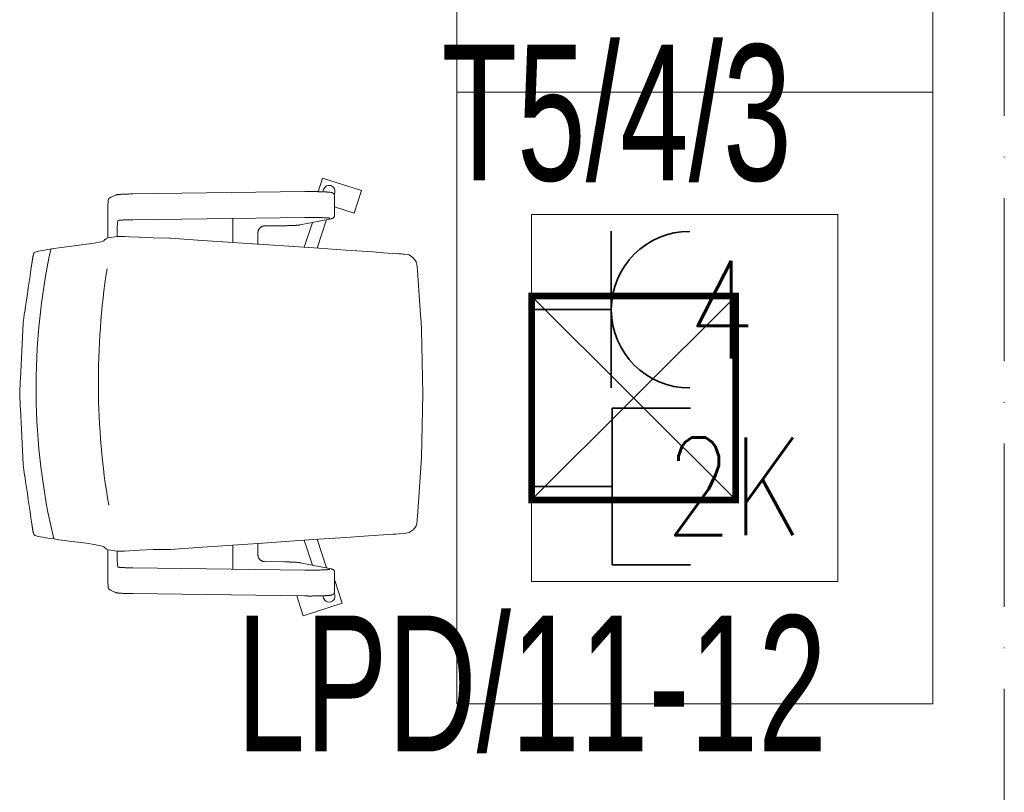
# Model space of a CAD drawing. Header units: millimetres. Extents: x 167773 to 185035, y -114105 to -66770.
# Tile 44 of 114: x 174467 to 174612, y -96409 to -96295. Entities that reach past the tile are written whole.
import ezdxf
from ezdxf.enums import TextEntityAlignment as Align

# ---------------------------------------------------------------- set-up
doc = ezdxf.new("R2010")
doc.units = ezdxf.units.MM
doc.linetypes.add('ACAD_ISO03W100', pattern=[30, 12, -18])
doc.linetypes.add('ACAD_ISO10W100', pattern=[18, 12, -3, 0, -3])
doc.layers.get('0').update_dxf_attribs({"lineweight": 9})
for name, color, linetype, lineweight in [('a-osie', 20, 'ACAD_ISO10W100', 9), ('c-meble', 5, 'Continuous', 9), ('El-koryta_puszki', 1, 'Continuous', 35), ('El_gniazda', 144, 'Continuous', 35)]:
    doc.layers.add(name, color=color, linetype=linetype, lineweight=lineweight)
doc.styles.add('Arial', font='arial.ttf')
doc.styles.add('ROMANS', font='romans__.ttf', dxfattribs={"height": 0.2})

# ---------------------------------------------------------------- blocks, each defined once
blk = doc.blocks.new('kaseta1')
for p, q in [((-15, 15), (15, -15)), ((15, 15), (-15, -15))]:
    blk.add_line(p, q)
at = {"const_width": 1}
blk.add_lwpolyline([(-15, -15), (15, -15), (15, 15), (-15, 15)], close=True, dxfattribs=at)
blk = doc.blocks.new('gniazdo3')
at = {"color": 0, "linetype": 'Continuous'}
blk.add_line((4.94, -4.8), (4.94, 4.8), dxfattribs=at)
at = {"color": 0}
blk.add_line((4.94, 0), (0, 0), dxfattribs=at)
at = {"color": 0, "linetype": 'Continuous', "extrusion": (0, 0, -1)}
blk.add_ellipse((9.74, 0), major_axis=(-3.394, 3.394), ratio=1, start_param=3.926993, end_param=7.068585, dxfattribs=at)
at = {"color": 0, "linetype": 'Continuous', "style": 'ROMANS', "width": 0.8, "flags": 4}
blk.add_attdef('NR', text='', height=6, dxfattribs=at).set_placement((14.48, 0), align=Align.MIDDLE_CENTER)
blk = doc.blocks.new('rj45')
at = {"linetype": 'Continuous'}
blk.add_line((11.86, -11.52), (11.86, 11.52), dxfattribs=at)
at = {"ltscale": 10}
for p, q in [((23.38, 11.52), (11.86, 11.52)), ((23.38, -11.52), (11.86, -11.52))]:
    blk.add_line(p, q, dxfattribs=at)
blk.add_line((11.86, 0), (0, 0))
at = {"linetype": 'Continuous', "style": 'ROMANS', "width": 0.8, "flags": 4}
blk.add_attdef('NR', text='', height=14.4, rotation=360, dxfattribs=at).set_placement((34.75, 0), align=Align.MIDDLE_CENTER)

msp = doc.modelspace()

# ---------------------------------------------------------------- linework, layer by layer
at = {"color": 251}
for p, q in [((174511.06, -96320.54), (174511.71, -96318.53)), ((174517.42, -96320.38), (174511.71, -96318.53)), ((174482.12, -96320.92), (174482.19, -96320.92)), ((174482.19, -96320.92), (174482.27, -96320.91)), ((174482.27, -96320.91), (174482.36, -96320.91)), ((174482.36, -96320.91), (174482.44, -96320.9)), ((174482.44, -96320.9), (174482.53, -96320.9)), ((174482.53, -96320.9), (174482.63, -96320.9)), ((174482.63, -96320.9), (174482.72, -96320.89)), ((174482.72, -96320.89), (174482.82, -96320.89)), ((174482.82, -96320.89), (174482.92, -96320.88)), ((174482.92, -96320.88), (174483.02, -96320.88)), ((174483.02, -96320.88), (174483.12, -96320.88)), ((174483.12, -96320.88), (174483.23, -96320.88)), ((174483.23, -96320.88), (174483.34, -96320.87)), ((174483.34, -96320.87), (174483.45, -96320.87)), ((174483.45, -96320.87), (174483.56, -96320.87)), ((174483.56, -96320.87), (174483.67, -96320.87)), ((174483.67, -96320.87), (174483.79, -96320.87)), ((174483.79, -96320.87), (174509.08, -96320.53)), ((174509.08, -96320.53), (174509.17, -96320.53)), ((174509.17, -96320.53), (174509.25, -96320.53)), ((174509.25, -96320.53), (174509.34, -96320.53)), ((174509.34, -96320.53), (174509.42, -96320.52)), ((174509.42, -96320.52), (174509.51, -96320.52)), ((174509.51, -96320.52), (174509.6, -96320.52)), ((174509.6, -96320.52), (174509.69, -96320.52)), ((174509.69, -96320.52), (174509.77, -96320.52)), ((174509.77, -96320.52), (174509.86, -96320.52)), ((174509.86, -96320.52), (174509.95, -96320.52)), ((174509.95, -96320.52), (174510.04, -96320.52)), ((174510.04, -96320.52), (174510.13, -96320.52)), ((174510.13, -96320.52), (174510.21, -96320.52)), ((174510.21, -96320.52), (174510.3, -96320.53)), ((174510.3, -96320.53), (174510.39, -96320.53)), ((174510.39, -96320.53), (174510.47, -96320.53)), ((174510.47, -96320.53), (174510.56, -96320.53)), ((174510.56, -96320.53), (174510.64, -96320.53)), ((174510.64, -96320.53), (174510.73, -96320.53)), ((174510.73, -96320.53), (174510.81, -96320.53)), ((174510.81, -96320.53), (174510.9, -96320.53)), ((174510.9, -96320.53), (174510.98, -96320.53)), ((174510.98, -96320.53), (174511.06, -96320.54)), ((174511.06, -96320.54), (174511.14, -96320.54)), ((174511.14, -96320.54), (174511.22, -96320.54)), ((174511.22, -96320.54), (174511.3, -96320.54)), ((174511.3, -96320.54), (174511.38, -96320.54)), ((174511.38, -96320.54), (174511.45, -96320.55)), ((174511.45, -96320.55), (174511.53, -96320.55)), ((174511.53, -96320.55), (174511.6, -96320.55)), ((174511.6, -96320.55), (174511.68, -96320.55)), ((174511.68, -96320.55), (174511.75, -96320.56)), ((174511.72, -96320.56), (174511.84, -96320.19)), ((174511.75, -96320.56), (174511.82, -96320.56)), ((174511.82, -96320.56), (174511.88, -96320.56)), ((174511.88, -96320.56), (174511.95, -96320.57)), ((174511.95, -96320.57), (174512.02, -96320.57)), ((174512.02, -96320.57), (174512.08, -96320.57)), ((174512.08, -96320.57), (174512.14, -96320.58)), ((174512.14, -96320.58), (174512.2, -96320.58)), ((174512.2, -96320.58), (174512.26, -96320.58)), ((174512.26, -96320.58), (174512.32, -96320.59)), ((174512.32, -96320.59), (174512.37, -96320.59)), ((174512.37, -96320.59), (174512.43, -96320.59)), ((174512.43, -96320.59), (174512.48, -96320.6)), ((174512.48, -96320.6), (174512.53, -96320.6)), ((174512.53, -96320.6), (174512.58, -96320.61)), ((174512.58, -96320.61), (174512.62, -96320.61)), ((174512.62, -96320.61), (174512.67, -96320.61)), ((174512.67, -96320.61), (174512.71, -96320.62)), ((174512.71, -96320.62), (174512.75, -96320.62)), ((174512.75, -96320.62), (174512.82, -96320.63)), ((174512.82, -96320.63), (174512.89, -96320.64)), ((174512.89, -96320.64), (174512.96, -96320.65)), ((174512.96, -96320.65), (174513, -96320.66)), ((174513, -96320.66), (174513.04, -96320.67)), ((174513.04, -96320.67), (174513.08, -96320.68)), ((174513.08, -96320.68), (174513.12, -96320.7)), ((174513.12, -96320.7), (174513.14, -96320.71)), ((174513.14, -96320.71), (174513.17, -96320.72)), ((174513.17, -96320.72), (174513.2, -96320.74)), ((174513.2, -96320.74), (174513.22, -96320.75)), ((174513.22, -96320.75), (174513.24, -96320.76)), ((174513.24, -96320.76), (174513.26, -96320.78)), ((174513.26, -96320.78), (174513.29, -96320.79)), ((174513.29, -96320.79), (174513.31, -96320.81)), ((174513.31, -96320.81), (174513.34, -96320.84)), ((174513.34, -96320.84), (174513.36, -96320.87)), ((174513.36, -96320.87), (174513.39, -96320.91)), ((174513.39, -96320.91), (174513.42, -96320.95)), ((174513.42, -96320.94), (174513.49, -96320.73)), ((174516.34, -96323.71), (174517.42, -96320.38)), ((174480.22, -96321.66), (174480.21, -96321.68)), ((174480.23, -96321.63), (174480.22, -96321.66)), ((174480.25, -96321.6), (174480.23, -96321.63)), ((174480.26, -96321.58), (174480.25, -96321.6)), ((174480.27, -96321.56), (174480.26, -96321.58)), ((174480.29, -96321.55), (174480.27, -96321.56)), ((174480.31, -96321.53), (174480.29, -96321.55)), ((174480.33, -96321.5), (174480.31, -96321.53)), ((174480.35, -96321.48), (174480.33, -96321.5)), ((174480.38, -96321.46), (174480.35, -96321.48)), ((174480.41, -96321.43), (174480.38, -96321.46)), ((174480.45, -96321.41), (174480.41, -96321.43)), ((174480.5, -96321.39), (174480.45, -96321.41)), ((174480.5, -96321.39), (174481.26, -96321.05)), ((174481.26, -96321.05), (174481.29, -96321.04)), ((174481.29, -96321.04), (174481.32, -96321.03)), ((174481.32, -96321.03), (174481.35, -96321.02)), ((174481.35, -96321.02), (174481.37, -96321.01)), ((174481.37, -96321.01), (174481.42, -96321)), ((174481.42, -96321), (174481.47, -96320.99)), ((174481.47, -96320.99), (174481.56, -96320.97)), ((174481.56, -96320.97), (174481.61, -96320.97)), ((174481.61, -96320.97), (174481.66, -96320.96)), ((174481.66, -96320.96), (174481.72, -96320.95)), ((174481.72, -96320.95), (174481.77, -96320.95)), ((174481.77, -96320.95), (174481.84, -96320.94)), ((174481.84, -96320.94), (174481.9, -96320.94)), ((174481.9, -96320.94), (174481.97, -96320.93)), ((174481.97, -96320.93), (174482.04, -96320.93)), ((174482.04, -96320.93), (174482.12, -96320.92)), ((174513.42, -96320.95), (174513.44, -96320.98)), ((174513.44, -96320.98), (174513.45, -96321)), ((174513.45, -96324.16), (174513.45, -96321.01)), ((174480.14, -96322.37), (174480.14, -96327.31)), ((174513.45, -96322.78), (174516.34, -96323.71)), ((174481.66, -96324.77), (174481.59, -96324.8)), ((174481.66, -96324.77), (174481.66, -96324.77)), ((174481.66, -96324.77), (174481.66, -96324.77)), ((174481.67, -96324.77), (174481.66, -96324.77)), ((174481.69, -96324.76), (174481.67, -96324.77)), ((174481.72, -96324.76), (174481.69, -96324.76)), ((174481.75, -96324.75), (174481.72, -96324.76)), ((174481.78, -96324.75), (174481.75, -96324.75)), ((174481.82, -96324.75), (174481.78, -96324.75)), ((174481.87, -96324.74), (174481.82, -96324.75)), ((174481.92, -96324.74), (174481.87, -96324.74)), ((174481.97, -96324.73), (174481.92, -96324.74)), ((174482.02, -96324.73), (174481.97, -96324.73)), ((174482.08, -96324.72), (174482.02, -96324.73)), ((174482.14, -96324.72), (174482.08, -96324.72)), ((174482.21, -96324.71), (174482.14, -96324.72)), ((174482.28, -96324.71), (174482.21, -96324.71)), ((174482.35, -96324.71), (174482.28, -96324.71)), ((174482.42, -96324.7), (174482.35, -96324.71)), ((174482.5, -96324.7), (174482.42, -96324.7)), ((174482.58, -96324.69), (174482.5, -96324.7)), ((174482.66, -96324.69), (174482.58, -96324.69)), ((174482.74, -96324.69), (174482.66, -96324.69)), ((174482.83, -96324.68), (174482.74, -96324.69)), ((174482.92, -96324.68), (174482.83, -96324.68)), ((174483.01, -96324.68), (174482.92, -96324.68)), ((174483.1, -96324.68), (174483.01, -96324.68)), ((174483.2, -96324.67), (174483.1, -96324.68)), ((174483.3, -96324.67), (174483.2, -96324.67)), ((174483.39, -96324.67), (174483.3, -96324.67)), ((174483.49, -96324.67), (174483.39, -96324.67)), ((174483.59, -96324.66), (174483.49, -96324.67)), ((174483.7, -96324.66), (174483.59, -96324.66)), ((174483.8, -96324.66), (174483.7, -96324.66)), ((174509.09, -96324.32), (174483.8, -96324.66)), ((174498.48, -96324.47), (174498.48, -96328.01)), ((174508.42, -96325.42), (174512.96, -96324.51)), ((174508.99, -96328.72), (174510.21, -96325.06)), ((174509.25, -96324.32), (174509.09, -96324.32)), ((174509.4, -96324.32), (174509.25, -96324.32)), ((174509.55, -96324.32), (174509.4, -96324.32)), ((174509.71, -96324.32), (174509.55, -96324.32)), ((174509.86, -96324.32), (174509.71, -96324.32)), ((174510.02, -96324.32), (174509.86, -96324.32)), ((174510.17, -96324.32), (174510.02, -96324.32)), ((174510.32, -96324.32), (174510.17, -96324.32)), ((174510.48, -96324.32), (174510.32, -96324.32)), ((174510.63, -96324.32), (174510.48, -96324.32)), ((174510.78, -96324.33), (174510.63, -96324.32)), ((174510.92, -96324.33), (174510.78, -96324.33)), ((174511.07, -96324.33), (174510.92, -96324.33)), ((174510.92, -96328.85), (174512.25, -96324.65)), ((174511.21, -96324.34), (174511.07, -96324.33)), ((174511.34, -96324.34), (174511.21, -96324.34)), ((174511.48, -96324.34), (174511.34, -96324.34)), ((174511.6, -96324.35), (174511.48, -96324.34)), ((174511.73, -96324.35), (174511.6, -96324.35)), ((174511.85, -96324.36), (174511.73, -96324.35)), ((174511.9, -96324.36), (174511.85, -96324.36)), ((174511.96, -96324.36), (174511.9, -96324.36)), ((174512.01, -96324.37), (174511.96, -96324.36)), ((174512.07, -96324.37), (174512.01, -96324.37)), ((174512.12, -96324.37), (174512.07, -96324.37)), ((174512.17, -96324.38), (174512.12, -96324.37)), ((174512.22, -96324.38), (174512.17, -96324.38)), ((174512.26, -96324.38), (174512.22, -96324.38)), ((174512.31, -96324.38), (174512.26, -96324.38)), ((174512.35, -96324.39), (174512.31, -96324.38)), ((174512.39, -96324.39), (174512.35, -96324.39)), ((174512.43, -96324.39), (174512.39, -96324.39)), ((174512.47, -96324.4), (174512.43, -96324.39)), ((174512.51, -96324.4), (174512.47, -96324.4)), ((174512.54, -96324.4), (174512.51, -96324.4)), ((174512.57, -96324.41), (174512.54, -96324.4)), ((174512.6, -96324.41), (174512.57, -96324.41)), ((174512.63, -96324.41), (174512.6, -96324.41)), ((174512.66, -96324.42), (174512.63, -96324.41)), ((174512.68, -96324.42), (174512.66, -96324.42)), ((174512.7, -96324.42), (174512.68, -96324.42)), ((174512.72, -96324.43), (174512.7, -96324.42)), ((174512.73, -96324.43), (174512.72, -96324.43)), ((174512.74, -96324.43), (174512.73, -96324.43)), ((174512.75, -96324.43), (174512.74, -96324.43)), ((174512.75, -96324.43), (174512.75, -96324.43)), ((174512.96, -96324.51), (174513.03, -96324.5)), ((174513.03, -96324.5), (174513.07, -96324.49)), ((174513.07, -96324.49), (174513.09, -96324.48)), ((174513.09, -96324.48), (174513.11, -96324.47)), ((174513.11, -96324.47), (174513.14, -96324.46)), ((174513.14, -96324.46), (174513.17, -96324.45)), ((174513.17, -96324.45), (174513.2, -96324.43)), ((174513.2, -96324.43), (174513.22, -96324.42)), ((174513.22, -96324.42), (174513.24, -96324.41)), ((174513.24, -96324.41), (174513.26, -96324.4)), ((174513.26, -96324.4), (174513.28, -96324.38)), ((174513.28, -96324.38), (174513.31, -96324.36)), ((174513.31, -96324.36), (174513.33, -96324.33)), ((174513.33, -96324.33), (174513.36, -96324.3)), ((174513.36, -96324.3), (174513.39, -96324.26)), ((174513.39, -96324.26), (174513.41, -96324.24)), ((174513.41, -96324.24), (174513.42, -96324.22)), ((174513.42, -96324.22), (174513.44, -96324.19)), ((174513.44, -96324.19), (174513.45, -96324.17)), ((174481.51, -96326.01), (174481.51, -96327.13)), ((174502.21, -96326.45), (174502.2, -96326.5)), ((174502.2, -96326.5), (174502.2, -96326.55)), ((174502.2, -96326.55), (174502.2, -96326.6)), ((174502.2, -96326.6), (174502.2, -96328.26)), ((174502.22, -96326.4), (174502.21, -96326.45)), ((174502.23, -96326.35), (174502.22, -96326.4)), ((174502.24, -96326.3), (174502.23, -96326.35)), ((174502.25, -96326.26), (174502.24, -96326.3)), ((174502.27, -96326.21), (174502.25, -96326.26)), ((174502.29, -96326.16), (174502.27, -96326.21)), ((174502.31, -96326.12), (174502.29, -96326.16)), ((174502.34, -96326.08), (174502.31, -96326.12)), ((174502.36, -96326.03), (174502.34, -96326.08)), ((174502.39, -96325.99), (174502.36, -96326.03)), ((174502.42, -96325.95), (174502.39, -96325.99)), ((174502.45, -96325.92), (174502.42, -96325.95)), ((174502.48, -96325.88), (174502.45, -96325.92)), ((174502.52, -96325.84), (174502.48, -96325.88)), ((174502.55, -96325.81), (174502.52, -96325.84)), ((174502.59, -96325.78), (174502.55, -96325.81)), ((174502.63, -96325.75), (174502.59, -96325.78)), ((174502.67, -96325.73), (174502.63, -96325.75)), ((174502.71, -96325.7), (174502.67, -96325.73)), ((174502.75, -96325.68), (174502.71, -96325.7)), ((174502.8, -96325.66), (174502.75, -96325.68)), ((174502.84, -96325.64), (174502.8, -96325.66)), ((174502.88, -96325.63), (174502.84, -96325.64)), ((174502.93, -96325.61), (174502.88, -96325.63)), ((174502.97, -96325.6), (174502.93, -96325.61)), ((174503.02, -96325.59), (174502.97, -96325.6)), ((174503.06, -96325.59), (174503.02, -96325.59)), ((174503.11, -96325.58), (174503.06, -96325.59)), ((174503.16, -96325.58), (174503.11, -96325.58)), ((174503.16, -96325.58), (174506.09, -96325.54)), ((174506.09, -96325.54), (174506.19, -96325.54)), ((174506.19, -96325.54), (174506.29, -96325.54)), ((174506.29, -96325.54), (174506.39, -96325.54)), ((174506.39, -96325.54), (174506.49, -96325.54)), ((174506.49, -96325.54), (174506.58, -96325.53)), ((174506.58, -96325.53), (174506.68, -96325.53)), ((174506.68, -96325.53), (174506.77, -96325.53)), ((174506.77, -96325.53), (174506.86, -96325.53)), ((174506.86, -96325.53), (174506.95, -96325.52)), ((174506.95, -96325.52), (174507.04, -96325.52)), ((174507.04, -96325.52), (174507.13, -96325.52)), ((174507.13, -96325.52), (174507.21, -96325.51)), ((174507.21, -96325.51), (174507.29, -96325.51)), ((174507.29, -96325.51), (174507.37, -96325.51)), ((174507.37, -96325.51), (174507.45, -96325.5)), ((174507.45, -96325.5), (174507.53, -96325.5)), ((174507.53, -96325.5), (174507.6, -96325.5)), ((174507.6, -96325.5), (174507.67, -96325.49)), ((174507.67, -96325.49), (174507.74, -96325.49)), ((174507.74, -96325.49), (174507.81, -96325.48)), ((174507.81, -96325.48), (174507.87, -96325.48)), ((174507.87, -96325.48), (174507.94, -96325.47)), ((174507.94, -96325.47), (174508, -96325.47)), ((174508, -96325.47), (174508.05, -96325.46)), ((174508.05, -96325.46), (174508.11, -96325.46)), ((174508.11, -96325.46), (174508.16, -96325.45)), ((174508.16, -96325.45), (174508.21, -96325.45)), ((174508.21, -96325.45), (174508.25, -96325.44)), ((174508.25, -96325.44), (174508.3, -96325.44)), ((174508.3, -96325.44), (174508.34, -96325.43)), ((174508.34, -96325.43), (174508.42, -96325.42)), ((174478.11, -96328.11), (174476.96, -96328.28)), ((174478.59, -96328.02), (174478.11, -96328.11)), ((174479.34, -96327.85), (174478.59, -96328.02)), ((174479.52, -96327.76), (174479.34, -96327.85)), ((174479.67, -96327.59), (174479.52, -96327.76)), ((174479.84, -96327.51), (174479.67, -96327.59)), ((174479.84, -96327.51), (174479.92, -96327.42)), ((174480.15, -96327.31), (174479.92, -96327.42)), ((174481.51, -96327.13), (174480.15, -96327.31)), ((174482.58, -96327.13), (174481.51, -96327.13)), ((174482.58, -96327.13), (174483.33, -96327.17)), ((174483.33, -96327.17), (174484.8, -96327.25)), ((174484.8, -96327.25), (174486.81, -96327.34)), ((174486.81, -96327.34), (174489.18, -96327.38)), ((174489.18, -96327.38), (174489.32, -96327.38)), ((174489.32, -96327.38), (174491.32, -96327.51)), ((174493.3, -96327.65), (174491.32, -96327.51)), ((174498.48, -96328), (174493.3, -96327.65)), ((174502.2, -96328.26), (174498.48, -96328.01)), ((174469.24, -96329.59), (174469.25, -96329.58)), ((174469.24, -96329.61), (174469.24, -96329.59)), ((174469.25, -96329.58), (174469.26, -96329.56)), ((174469.26, -96329.55), (174469.27, -96329.54)), ((174469.26, -96329.56), (174469.26, -96329.55)), ((174469.27, -96329.53), (174469.28, -96329.52)), ((174469.27, -96329.54), (174469.27, -96329.53)), ((174469.28, -96329.51), (174469.29, -96329.51)), ((174469.28, -96329.52), (174469.28, -96329.51)), ((174469.29, -96329.5), (174469.3, -96329.5)), ((174469.29, -96329.51), (174469.29, -96329.5)), ((174469.3, -96329.5), (174469.44, -96329.43)), ((174469.44, -96329.43), (174469.9, -96329.3)), ((174469.9, -96329.3), (174470.56, -96329.17)), ((174470.56, -96329.17), (174471.31, -96329.04)), ((174471.31, -96329.04), (174472.17, -96328.92)), ((174472.17, -96328.92), (174472.93, -96328.79)), ((174472.93, -96328.79), (174474.84, -96328.53)), ((174474.84, -96328.53), (174476.96, -96328.28)), ((174502.2, -96328.26), (174502.26, -96328.26)), ((174502.26, -96328.26), (174508.19, -96328.67)), ((174508.19, -96328.67), (174511.17, -96328.87)), ((174510.92, -96328.86), (174510.92, -96328.86)), ((174511.17, -96328.87), (174515.14, -96329.14)), ((174515.14, -96329.14), (174519.14, -96329.41)), ((174520.64, -96329.52), (174519.14, -96329.41)), ((174520.64, -96329.52), (174522.01, -96329.61)), ((174468.95, -96331.03), (174468.96, -96330.99)), ((174468.95, -96331.08), (174468.95, -96331.03)), ((174468.96, -96330.99), (174468.97, -96330.94)), ((174468.97, -96330.9), (174468.98, -96330.86)), ((174468.97, -96330.94), (174468.97, -96330.9)), ((174468.98, -96330.86), (174468.99, -96330.82)), ((174468.99, -96330.77), (174469, -96330.73)), ((174468.99, -96330.82), (174468.99, -96330.77)), ((174469, -96330.73), (174469.01, -96330.69)), ((174469.01, -96330.65), (174469.02, -96330.61)), ((174469.01, -96330.69), (174469.01, -96330.65)), ((174469.02, -96330.61), (174469.03, -96330.56)), ((174469.03, -96330.52), (174469.04, -96330.48)), ((174469.03, -96330.56), (174469.03, -96330.52)), ((174469.04, -96330.48), (174469.05, -96330.44)), ((174469.05, -96330.41), (174469.06, -96330.37)), ((174469.05, -96330.44), (174469.05, -96330.41)), ((174469.06, -96330.37), (174469.07, -96330.33)), ((174469.07, -96330.29), (174469.08, -96330.25)), ((174469.07, -96330.33), (174469.07, -96330.29)), ((174469.08, -96330.25), (174469.09, -96330.22)), ((174469.09, -96330.18), (174469.1, -96330.15)), ((174469.09, -96330.22), (174469.09, -96330.18)), ((174469.13, -96330), (174469.14, -96329.97)), ((174469.14, -96329.97), (174469.15, -96329.94)), ((174469.15, -96329.9), (174469.16, -96329.87)), ((174469.15, -96329.94), (174469.15, -96329.9)), ((174469.16, -96329.87), (174469.17, -96329.84)), ((174469.17, -96329.84), (174469.18, -96329.81)), ((174469.18, -96329.79), (174469.19, -96329.76)), ((174469.18, -96329.81), (174469.18, -96329.79)), ((174469.19, -96329.76), (174469.2, -96329.74)), ((174469.2, -96329.71), (174469.21, -96329.69)), ((174469.2, -96329.74), (174469.2, -96329.71)), ((174469.21, -96329.69), (174469.22, -96329.67)), ((174469.22, -96329.65), (174469.23, -96329.63)), ((174469.22, -96329.67), (174469.22, -96329.65)), ((174469.23, -96329.63), (174469.24, -96329.61)), ((174522.92, -96329.67), (174522.01, -96329.61)), ((174522.92, -96329.67), (174523.32, -96329.69)), ((174523.32, -96329.69), (174523.52, -96329.71)), ((174523.61, -96329.71), (174523.52, -96329.71)), ((174523.71, -96329.72), (174523.61, -96329.71)), ((174524.42, -96329.85), (174523.71, -96329.72)), ((174525.04, -96330.25), (174524.42, -96329.85)), ((174525.21, -96330.49), (174525.04, -96330.25)), ((174525.44, -96330.81), (174525.21, -96330.49)), ((174525.44, -96330.81), (174525.48, -96330.96)), ((174525.48, -96330.96), (174525.6, -96331.52)), ((174468.94, -96331.12), (174468.95, -96331.08)), ((174525.6, -96331.52), (174525.64, -96332.15)), ((174525.64, -96332.15), (174525.94, -96336.52)), ((174526.12, -96338.7), (174525.94, -96336.52)), ((174526.18, -96339.79), (174526.12, -96338.7)), ((174526.23, -96340.88), (174526.18, -96339.79)), ((174526.44, -96350.27), (174526.23, -96340.88)), ((174526.23, -96359.66), (174526.44, -96350.27)), ((174525.64, -96368.39), (174526.23, -96359.66)), ((174525.64, -96368.39), (174525.62, -96368.7)), ((174468.95, -96369.46), (174468.94, -96369.42)), ((174468.95, -96369.51), (174468.95, -96369.46)), ((174468.96, -96369.55), (174468.95, -96369.51)), ((174468.97, -96369.59), (174468.96, -96369.55)), ((174468.97, -96369.64), (174468.97, -96369.59)), ((174468.98, -96369.68), (174468.97, -96369.64)), ((174468.99, -96369.72), (174468.98, -96369.68)), ((174468.99, -96369.77), (174468.99, -96369.72)), ((174469, -96369.81), (174468.99, -96369.77)), ((174469.01, -96369.85), (174469, -96369.81)), ((174469.01, -96369.89), (174469.01, -96369.85)), ((174469.02, -96369.93), (174469.01, -96369.89)), ((174469.03, -96369.98), (174469.02, -96369.93)), ((174469.03, -96370.02), (174469.03, -96369.98)), ((174469.04, -96370.06), (174469.03, -96370.02)), ((174469.05, -96370.1), (174469.04, -96370.06)), ((174469.05, -96370.13), (174469.05, -96370.1)), ((174469.06, -96370.17), (174469.05, -96370.13)), ((174525.21, -96370.05), (174525.04, -96370.29)), ((174525.44, -96369.73), (174525.21, -96370.05)), ((174525.48, -96369.58), (174525.44, -96369.73)), ((174525.5, -96369.59), (174525.6, -96369.02)), ((174525.6, -96368.94), (174525.61, -96368.86)), ((174525.6, -96369.02), (174525.6, -96368.94)), ((174525.61, -96368.86), (174525.62, -96368.7)), ((174469.07, -96370.21), (174469.06, -96370.17)), ((174469.07, -96370.25), (174469.07, -96370.21)), ((174469.08, -96370.28), (174469.07, -96370.25)), ((174469.09, -96370.32), (174469.08, -96370.28)), ((174469.09, -96370.36), (174469.09, -96370.32)), ((174469.1, -96370.39), (174469.09, -96370.36)), ((174469.14, -96370.57), (174469.13, -96370.54)), ((174469.15, -96370.6), (174469.14, -96370.57)), ((174469.15, -96370.63), (174469.15, -96370.6)), ((174469.16, -96370.67), (174469.15, -96370.63)), ((174469.17, -96370.7), (174469.16, -96370.67)), ((174469.18, -96370.72), (174469.17, -96370.7)), ((174469.18, -96370.75), (174469.18, -96370.72)), ((174469.19, -96370.78), (174469.18, -96370.75)), ((174469.2, -96370.8), (174469.19, -96370.78)), ((174469.2, -96370.83), (174469.2, -96370.8)), ((174469.21, -96370.85), (174469.2, -96370.83)), ((174469.22, -96370.87), (174469.21, -96370.85)), ((174469.22, -96370.89), (174469.22, -96370.87)), ((174469.23, -96370.91), (174469.22, -96370.89)), ((174469.24, -96370.93), (174469.23, -96370.91)), ((174469.24, -96370.95), (174469.24, -96370.93)), ((174469.25, -96370.96), (174469.24, -96370.95)), ((174469.26, -96370.98), (174469.25, -96370.96)), ((174469.26, -96370.99), (174469.26, -96370.98)), ((174469.27, -96371), (174469.26, -96370.99)), ((174469.27, -96371.01), (174469.27, -96371)), ((174469.28, -96371.02), (174469.27, -96371.01)), ((174469.28, -96371.02), (174469.28, -96371.02)), ((174469.29, -96371.03), (174469.28, -96371.02)), ((174469.29, -96371.03), (174469.29, -96371.03)), ((174469.3, -96371.04), (174469.29, -96371.03)), ((174469.44, -96371.11), (174469.3, -96371.04)), ((174469.44, -96371.11), (174469.44, -96371.11)), ((174469.45, -96371.11), (174469.44, -96371.11)), ((174469.45, -96371.11), (174469.9, -96371.24)), ((174470.56, -96371.37), (174469.9, -96371.24)), ((174471.31, -96371.49), (174470.56, -96371.37)), ((174472.17, -96371.62), (174471.31, -96371.49)), ((174515.14, -96371.4), (174511.17, -96371.67)), ((174515.14, -96371.4), (174519.14, -96371.13)), ((174520.64, -96371.02), (174519.14, -96371.13)), ((174520.64, -96371.02), (174522.01, -96370.93)), ((174522.01, -96370.93), (174522.13, -96370.92)), ((174522.13, -96370.92), (174522.24, -96370.92)), ((174522.24, -96370.92), (174522.47, -96370.9)), ((174522.47, -96370.9), (174522.92, -96370.87)), ((174522.92, -96370.87), (174523.71, -96370.82)), ((174523.71, -96370.82), (174524.42, -96370.68)), ((174525.04, -96370.29), (174524.42, -96370.68)), ((174472.93, -96371.75), (174472.17, -96371.62)), ((174474.84, -96372), (174472.93, -96371.75)), ((174474.84, -96372), (174476.96, -96372.26)), ((174476.96, -96372.26), (174478.11, -96372.43)), ((174478.11, -96372.43), (174478.59, -96372.52)), ((174478.59, -96372.52), (174479.34, -96372.69)), ((174479.34, -96372.69), (174479.52, -96372.78)), ((174479.52, -96372.78), (174479.67, -96372.95)), ((174479.67, -96372.95), (174479.84, -96373.03)), ((174479.92, -96373.12), (174479.84, -96373.03)), ((174489.32, -96373.16), (174491.32, -96373.03)), ((174491.32, -96373.03), (174493.3, -96372.89)), ((174493.3, -96372.89), (174498.48, -96372.54)), ((174502.2, -96372.28), (174498.48, -96372.53)), ((174498.48, -96372.53), (174498.48, -96376.07)), ((174502.2, -96372.28), (174502.2, -96373.94)), ((174502.2, -96372.28), (174502.26, -96372.28)), ((174508.19, -96371.87), (174502.26, -96372.28)), ((174511.17, -96371.67), (174508.19, -96371.87)), ((174508.99, -96371.82), (174510.21, -96375.48)), ((174510.92, -96371.68), (174512.25, -96375.89)), ((174510.92, -96371.68), (174510.92, -96371.68)), ((174479.92, -96373.12), (174480.15, -96373.23)), ((174480.14, -96373.23), (174480.14, -96378.17)), ((174481.51, -96373.41), (174480.15, -96373.23)), ((174481.51, -96373.41), (174481.51, -96374.53)), ((174481.51, -96373.41), (174482.58, -96373.41)), ((174483.33, -96373.37), (174482.58, -96373.41)), ((174483.33, -96373.37), (174484.8, -96373.29)), ((174484.8, -96373.29), (174486.81, -96373.2)), ((174489.18, -96373.16), (174486.81, -96373.2)), ((174489.32, -96373.16), (174489.18, -96373.16)), ((174502.2, -96373.94), (174502.2, -96373.99)), ((174502.2, -96373.99), (174502.2, -96374.04)), ((174502.2, -96374.04), (174502.21, -96374.09)), ((174502.21, -96374.09), (174502.22, -96374.14)), ((174502.22, -96374.14), (174502.23, -96374.19)), ((174502.23, -96374.19), (174502.24, -96374.24)), ((174502.24, -96374.24), (174502.25, -96374.28)), ((174502.25, -96374.28), (174502.27, -96374.33)), ((174502.27, -96374.33), (174502.29, -96374.38)), ((174502.29, -96374.38), (174502.31, -96374.42)), ((174502.31, -96374.42), (174502.34, -96374.46)), ((174502.34, -96374.46), (174502.36, -96374.51)), ((174481.59, -96375.74), (174481.66, -96375.77)), ((174481.66, -96375.77), (174481.67, -96375.77)), ((174481.66, -96375.77), (174481.66, -96375.77)), ((174481.66, -96375.77), (174481.66, -96375.77)), ((174481.67, -96375.77), (174481.69, -96375.78)), ((174481.69, -96375.78), (174481.72, -96375.78)), ((174481.72, -96375.78), (174481.75, -96375.79)), ((174481.75, -96375.79), (174481.78, -96375.79)), ((174481.78, -96375.79), (174481.82, -96375.79)), ((174481.82, -96375.79), (174481.87, -96375.8)), ((174481.87, -96375.8), (174481.92, -96375.8)), ((174481.92, -96375.8), (174481.97, -96375.81)), ((174481.97, -96375.81), (174482.02, -96375.81)), ((174482.02, -96375.81), (174482.08, -96375.82)), ((174482.08, -96375.82), (174482.14, -96375.82)), ((174482.14, -96375.82), (174482.21, -96375.83)), ((174482.21, -96375.83), (174482.28, -96375.83)), ((174482.28, -96375.83), (174482.35, -96375.83)), ((174482.35, -96375.83), (174482.42, -96375.84)), ((174482.42, -96375.84), (174482.5, -96375.84)), ((174482.5, -96375.84), (174482.58, -96375.84)), ((174482.58, -96375.84), (174482.66, -96375.85)), ((174482.66, -96375.85), (174482.74, -96375.85)), ((174482.74, -96375.85), (174482.83, -96375.85)), ((174482.83, -96375.85), (174482.92, -96375.86)), ((174482.92, -96375.86), (174483.01, -96375.86)), ((174483.01, -96375.86), (174483.1, -96375.86)), ((174483.1, -96375.86), (174483.2, -96375.87)), ((174483.2, -96375.87), (174483.3, -96375.87)), ((174483.3, -96375.87), (174483.39, -96375.87)), ((174483.39, -96375.87), (174483.49, -96375.87)), ((174483.49, -96375.87), (174483.59, -96375.87)), ((174483.59, -96375.87), (174483.7, -96375.88)), ((174483.7, -96375.88), (174483.8, -96375.88)), ((174483.8, -96375.88), (174509.09, -96376.21)), ((174502.36, -96374.51), (174502.39, -96374.55)), ((174502.39, -96374.55), (174502.42, -96374.59)), ((174502.42, -96374.59), (174502.45, -96374.62)), ((174502.45, -96374.62), (174502.48, -96374.66)), ((174502.48, -96374.66), (174502.52, -96374.69)), ((174502.52, -96374.69), (174502.55, -96374.73)), ((174502.55, -96374.73), (174502.59, -96374.76)), ((174502.59, -96374.76), (174502.63, -96374.79)), ((174502.63, -96374.79), (174502.67, -96374.81)), ((174502.67, -96374.81), (174502.71, -96374.84)), ((174502.71, -96374.84), (174502.75, -96374.86)), ((174502.75, -96374.86), (174502.8, -96374.88)), ((174502.8, -96374.88), (174502.84, -96374.9)), ((174502.84, -96374.9), (174502.88, -96374.91)), ((174502.88, -96374.91), (174502.93, -96374.93)), ((174502.93, -96374.93), (174502.97, -96374.94)), ((174502.97, -96374.94), (174503.02, -96374.95)), ((174503.02, -96374.95), (174503.06, -96374.95)), ((174503.06, -96374.95), (174503.11, -96374.96)), ((174503.11, -96374.96), (174503.16, -96374.96)), ((174506.09, -96375), (174503.16, -96374.96)), ((174506.19, -96375), (174506.09, -96375)), ((174506.29, -96375), (174506.19, -96375)), ((174506.39, -96375), (174506.29, -96375)), ((174506.49, -96375), (174506.39, -96375)), ((174506.58, -96375.01), (174506.49, -96375)), ((174506.68, -96375.01), (174506.58, -96375.01)), ((174506.77, -96375.01), (174506.68, -96375.01)), ((174506.86, -96375.01), (174506.77, -96375.01)), ((174506.95, -96375.02), (174506.86, -96375.01)), ((174507.04, -96375.02), (174506.95, -96375.02)), ((174507.13, -96375.02), (174507.04, -96375.02)), ((174507.21, -96375.03), (174507.13, -96375.02)), ((174507.29, -96375.03), (174507.21, -96375.03)), ((174507.37, -96375.03), (174507.29, -96375.03)), ((174507.45, -96375.04), (174507.37, -96375.03)), ((174507.53, -96375.04), (174507.45, -96375.04)), ((174507.6, -96375.04), (174507.53, -96375.04)), ((174507.67, -96375.05), (174507.6, -96375.04)), ((174507.74, -96375.05), (174507.67, -96375.05)), ((174507.81, -96375.06), (174507.74, -96375.05)), ((174507.87, -96375.06), (174507.81, -96375.06)), ((174507.94, -96375.07), (174507.87, -96375.06)), ((174508, -96375.07), (174507.94, -96375.07)), ((174508.05, -96375.08), (174508, -96375.07)), ((174508.11, -96375.08), (174508.05, -96375.08)), ((174508.16, -96375.09), (174508.11, -96375.08)), ((174508.21, -96375.09), (174508.16, -96375.09)), ((174508.25, -96375.1), (174508.21, -96375.09)), ((174508.3, -96375.1), (174508.25, -96375.1)), ((174508.34, -96375.11), (174508.3, -96375.1)), ((174508.42, -96375.12), (174508.34, -96375.11)), ((174512.96, -96376.03), (174508.42, -96375.12)), ((174509.09, -96376.21), (174509.25, -96376.22)), ((174509.25, -96376.22), (174509.4, -96376.22)), ((174509.4, -96376.22), (174509.55, -96376.22)), ((174509.55, -96376.22), (174509.71, -96376.22)), ((174509.71, -96376.22), (174509.86, -96376.22)), ((174509.86, -96376.22), (174510.02, -96376.22)), ((174510.02, -96376.22), (174510.17, -96376.22)), ((174510.17, -96376.22), (174510.32, -96376.22)), ((174510.32, -96376.22), (174510.48, -96376.22)), ((174510.48, -96376.22), (174510.63, -96376.21)), ((174510.63, -96376.21), (174510.78, -96376.21)), ((174510.78, -96376.21), (174510.92, -96376.21)), ((174510.92, -96376.21), (174511.07, -96376.21)), ((174511.07, -96376.21), (174511.21, -96376.2)), ((174511.21, -96376.2), (174511.34, -96376.2)), ((174511.34, -96376.2), (174511.48, -96376.19)), ((174511.48, -96376.19), (174511.6, -96376.19)), ((174511.6, -96376.19), (174511.73, -96376.19)), ((174511.73, -96376.19), (174511.79, -96376.18)), ((174511.79, -96376.18), (174511.85, -96376.18)), ((174511.85, -96376.18), (174511.9, -96376.18)), ((174511.9, -96376.18), (174511.96, -96376.18)), ((174511.96, -96376.18), (174512.01, -96376.17)), ((174512.01, -96376.17), (174512.07, -96376.17)), ((174512.07, -96376.17), (174512.12, -96376.17)), ((174512.12, -96376.17), (174512.17, -96376.16)), ((174512.17, -96376.16), (174512.22, -96376.16)), ((174512.22, -96376.16), (174512.26, -96376.16)), ((174512.26, -96376.16), (174512.31, -96376.15)), ((174512.31, -96376.15), (174512.35, -96376.15)), ((174512.35, -96376.15), (174512.39, -96376.15)), ((174512.39, -96376.15), (174512.43, -96376.14)), ((174512.43, -96376.14), (174512.47, -96376.14)), ((174512.47, -96376.14), (174512.51, -96376.14)), ((174512.51, -96376.14), (174512.54, -96376.13)), ((174512.54, -96376.13), (174512.58, -96376.13)), ((174512.58, -96376.13), (174512.61, -96376.13)), ((174512.61, -96376.13), (174512.63, -96376.12)), ((174512.63, -96376.12), (174512.66, -96376.12)), ((174512.66, -96376.12), (174512.68, -96376.12)), ((174512.68, -96376.12), (174512.7, -96376.12)), ((174512.7, -96376.12), (174512.72, -96376.11)), ((174512.72, -96376.11), (174512.73, -96376.11)), ((174512.73, -96376.11), (174512.74, -96376.11)), ((174512.74, -96376.11), (174512.75, -96376.11)), ((174512.75, -96376.11), (174512.75, -96376.11)), ((174513.03, -96376.04), (174512.96, -96376.03)), ((174513.07, -96376.05), (174513.03, -96376.04)), ((174513.09, -96376.06), (174513.07, -96376.05)), ((174513.11, -96376.07), (174513.09, -96376.06)), ((174513.14, -96376.08), (174513.11, -96376.07)), ((174513.17, -96376.09), (174513.14, -96376.08)), ((174513.2, -96376.11), (174513.17, -96376.09)), ((174513.22, -96376.12), (174513.2, -96376.11)), ((174513.24, -96376.13), (174513.22, -96376.12)), ((174513.26, -96376.14), (174513.24, -96376.13)), ((174513.28, -96376.16), (174513.26, -96376.14)), ((174513.31, -96376.18), (174513.28, -96376.16)), ((174513.33, -96376.21), (174513.31, -96376.18)), ((174513.36, -96376.24), (174513.33, -96376.21)), ((174513.39, -96376.27), (174513.36, -96376.24)), ((174513.41, -96376.3), (174513.39, -96376.27)), ((174513.42, -96376.32), (174513.41, -96376.3)), ((174513.44, -96376.35), (174513.42, -96376.32)), ((174513.45, -96376.37), (174513.44, -96376.35)), ((174513.45, -96379.53), (174513.45, -96376.38)), ((174513.49, -96377.75), (174513.45, -96377.76)), ((174513.49, -96377.75), (174514.57, -96381.08)), ((174480.21, -96378.86), (174480.22, -96378.88)), ((174480.22, -96378.88), (174480.23, -96378.91)), ((174480.23, -96378.91), (174480.25, -96378.94)), ((174480.25, -96378.94), (174480.26, -96378.96)), ((174480.26, -96378.96), (174480.27, -96378.97)), ((174480.27, -96378.97), (174480.29, -96378.99)), ((174480.29, -96378.99), (174480.31, -96379.01)), ((174480.31, -96379.01), (174480.33, -96379.04)), ((174480.33, -96379.04), (174480.35, -96379.06)), ((174480.35, -96379.06), (174480.38, -96379.08)), ((174480.38, -96379.08), (174480.41, -96379.11)), ((174480.41, -96379.11), (174480.45, -96379.13)), ((174480.45, -96379.13), (174480.5, -96379.15)), ((174481.26, -96379.49), (174480.5, -96379.15)), ((174481.29, -96379.5), (174481.26, -96379.49)), ((174481.32, -96379.52), (174481.29, -96379.5)), ((174481.35, -96379.53), (174481.32, -96379.52)), ((174481.38, -96379.53), (174481.35, -96379.53)), ((174481.4, -96379.54), (174481.38, -96379.53)), ((174481.43, -96379.55), (174481.4, -96379.54)), ((174481.47, -96379.55), (174481.43, -96379.55)), ((174481.51, -96379.56), (174481.47, -96379.55)), ((174481.56, -96379.57), (174481.51, -96379.56)), ((174481.61, -96379.57), (174481.56, -96379.57)), ((174481.66, -96379.58), (174481.61, -96379.57)), ((174481.72, -96379.58), (174481.66, -96379.58)), ((174481.77, -96379.59), (174481.72, -96379.58)), ((174481.84, -96379.6), (174481.77, -96379.59)), ((174481.9, -96379.6), (174481.84, -96379.6)), ((174481.97, -96379.61), (174481.9, -96379.6)), ((174482.04, -96379.61), (174481.97, -96379.61)), ((174482.12, -96379.62), (174482.04, -96379.61)), ((174482.19, -96379.62), (174482.12, -96379.62)), ((174482.27, -96379.63), (174482.19, -96379.62)), ((174482.36, -96379.63), (174482.27, -96379.63)), ((174482.44, -96379.64), (174482.36, -96379.63)), ((174482.53, -96379.64), (174482.44, -96379.64)), ((174482.63, -96379.64), (174482.53, -96379.64)), ((174482.72, -96379.65), (174482.63, -96379.64)), ((174482.82, -96379.65), (174482.72, -96379.65)), ((174482.92, -96379.65), (174482.82, -96379.65)), ((174483.02, -96379.66), (174482.92, -96379.65)), ((174483.12, -96379.66), (174483.02, -96379.66)), ((174483.23, -96379.66), (174483.12, -96379.66)), ((174483.34, -96379.67), (174483.23, -96379.66)), ((174483.45, -96379.67), (174483.34, -96379.67)), ((174483.56, -96379.67), (174483.45, -96379.67)), ((174483.67, -96379.67), (174483.56, -96379.67)), ((174483.79, -96379.67), (174483.67, -96379.67)), ((174509.08, -96380.01), (174483.79, -96379.67)), ((174507.91, -96379.99), (174508.86, -96382.94)), ((174509.17, -96380.01), (174509.08, -96380.01)), ((174509.25, -96380.01), (174509.17, -96380.01)), ((174509.34, -96380.01), (174509.25, -96380.01)), ((174509.42, -96380.01), (174509.34, -96380.01)), ((174509.51, -96380.01), (174509.42, -96380.01)), ((174509.6, -96380.02), (174509.51, -96380.01)), ((174509.69, -96380.02), (174509.6, -96380.02)), ((174509.77, -96380.02), (174509.69, -96380.02)), ((174509.86, -96380.02), (174509.77, -96380.02)), ((174509.95, -96380.02), (174509.86, -96380.02)), ((174510.04, -96380.02), (174509.95, -96380.02)), ((174510.13, -96380.02), (174510.04, -96380.02)), ((174510.21, -96380.01), (174510.13, -96380.02)), ((174510.3, -96380.01), (174510.21, -96380.01)), ((174510.39, -96380.01), (174510.3, -96380.01)), ((174510.47, -96380.01), (174510.39, -96380.01)), ((174510.56, -96380.01), (174510.47, -96380.01)), ((174510.64, -96380.01), (174510.56, -96380.01)), ((174510.73, -96380.01), (174510.64, -96380.01)), ((174510.81, -96380.01), (174510.73, -96380.01)), ((174510.9, -96380.01), (174510.81, -96380.01)), ((174510.98, -96380), (174510.9, -96380.01)), ((174511.06, -96380), (174510.98, -96380)), ((174511.14, -96380), (174511.06, -96380)), ((174511.22, -96380), (174511.14, -96380)), ((174511.3, -96380), (174511.22, -96380)), ((174511.38, -96379.99), (174511.3, -96380)), ((174511.45, -96379.99), (174511.38, -96379.99)), ((174511.53, -96379.99), (174511.45, -96379.99)), ((174511.6, -96379.99), (174511.53, -96379.99)), ((174511.68, -96379.98), (174511.6, -96379.99)), ((174511.75, -96379.98), (174511.68, -96379.98)), ((174511.72, -96379.98), (174511.84, -96380.34)), ((174511.82, -96379.98), (174511.75, -96379.98)), ((174511.88, -96379.98), (174511.82, -96379.98)), ((174511.95, -96379.97), (174511.88, -96379.98)), ((174512.02, -96379.97), (174511.95, -96379.97)), ((174512.08, -96379.97), (174512.02, -96379.97)), ((174512.14, -96379.96), (174512.08, -96379.97)), ((174512.2, -96379.96), (174512.14, -96379.96)), ((174512.26, -96379.96), (174512.2, -96379.96)), ((174512.32, -96379.95), (174512.26, -96379.96)), ((174512.37, -96379.95), (174512.32, -96379.95)), ((174512.43, -96379.95), (174512.37, -96379.95)), ((174512.48, -96379.94), (174512.43, -96379.95)), ((174512.53, -96379.94), (174512.48, -96379.94)), ((174512.58, -96379.93), (174512.53, -96379.94)), ((174512.62, -96379.93), (174512.58, -96379.93)), ((174512.67, -96379.92), (174512.62, -96379.93)), ((174512.75, -96379.92), (174512.67, -96379.92)), ((174512.83, -96379.91), (174512.75, -96379.92)), ((174512.9, -96379.89), (174512.83, -96379.91)), ((174512.97, -96379.88), (174512.9, -96379.89)), ((174513, -96379.87), (174512.97, -96379.88)), ((174513.04, -96379.87), (174513, -96379.87)), ((174513.08, -96379.85), (174513.04, -96379.87)), ((174513.1, -96379.85), (174513.08, -96379.85)), ((174513.12, -96379.84), (174513.1, -96379.85)), ((174513.14, -96379.83), (174513.12, -96379.84)), ((174513.17, -96379.82), (174513.14, -96379.83)), ((174513.2, -96379.8), (174513.17, -96379.82)), ((174513.22, -96379.79), (174513.2, -96379.8)), ((174513.24, -96379.78), (174513.22, -96379.79)), ((174513.26, -96379.76), (174513.24, -96379.78)), ((174513.29, -96379.75), (174513.26, -96379.76)), ((174513.31, -96379.72), (174513.29, -96379.75)), ((174513.34, -96379.7), (174513.31, -96379.72)), ((174513.36, -96379.67), (174513.34, -96379.7)), ((174513.39, -96379.63), (174513.36, -96379.67)), ((174513.42, -96379.59), (174513.39, -96379.63)), ((174513.44, -96379.56), (174513.42, -96379.59)), ((174513.42, -96379.6), (174513.49, -96379.81)), ((174513.45, -96379.54), (174513.44, -96379.56)), ((174508.86, -96382.94), (174514.57, -96381.08))]:
    msp.add_line(p, q, dxfattribs=at)
at = {"color": 251, "ltscale": 0.1}
for centre, radius, start, end in [((174566.22, -96349.35), 96.65, 167.8317, 193.321), ((174588.02, -96348.52), 109.29, 171.2417, 189.5449)]:
    msp.add_arc(centre, radius, start, end, dxfattribs=at)
at = {"color": 251, "extrusion": (0, 0, -1)}
for centre, major_axis, ratio, start_param, end_param in [((174512.66, -96320.47), (0.267, 0.823), 0.999017, -1.562013, 1.562013), ((174480.22, -96322.34), (0.004, 0.679), 0.116972, 4.659667, 6.230463), ((174481.66, -96325.94), (0.01, 1.32), 0.116972, 4.659667, 5.749749), ((174469.04, -96331.29), (0.26, 1.8), 0.076146, -0.89307, -0.783548), ((174475.25, -96350.27), (27.48, 192.2), 0.046335, -1.514951, -1.477626), ((174474.69, -96350.27), (27.12, 192.2), 0.043392, -1.522878, -1.514451), ((174476.05, -96350.27), (9.1, 192.2), 0.046161, -1.561533, -1.51894), ((174475.86, -96350.27), (8.99, 192.2), 0.045159, 4.710277, 4.721726), ((174475.86, -96350.27), (-8.99, 192.2), 0.045159, 4.703051, 4.714501), ((174476.05, -96350.27), (-9.1, 192.2), 0.046161, 4.660533, 4.703126), ((174474.69, -96350.27), (-27.12, 192.2), 0.043392, 4.656043, 4.66447), ((174475.25, -96350.27), (-27.48, 192.2), 0.046335, 4.619219, 4.656543), ((174469.04, -96369.25), (-0.26, 1.8), 0.076154, 3.925127, 4.034662), ((174481.66, -96374.6), (-0.01, 1.32), 0.116972, 3.675029, 4.765111), ((174480.22, -96378.2), (-0.004, 0.679), 0.116972, 3.194315, 4.765111), ((174512.66, -96380.07), (-0.267, 0.823), 0.999017, 1.579579, 4.703605)]:
    msp.add_ellipse(centre, major_axis=major_axis, ratio=ratio, start_param=start_param, end_param=end_param, dxfattribs=at)
at = {"layer": 'a-osie', "ltscale": 2}
msp.add_line((174611.94, -97211.89), (174611.94, -96011.89), dxfattribs=at)
at = {"layer": 'c-meble', "color": 251}
for points in [[(174601.44, -96215.89), (174531.44, -96215.89), (174531.44, -96305.89), (174601.44, -96305.89)], [(174601.44, -96305.89), (174531.44, -96305.89), (174531.44, -96395.89), (174601.44, -96395.89)]]:
    msp.add_lwpolyline(points, close=True, dxfattribs=at)
at = {"layer": 'El_gniazda', "linetype": 'ACAD_ISO03W100', "lineweight": 15, "ltscale": 5}
msp.add_lwpolyline([(174542.44, -96377.89), (174587.44, -96377.89), (174587.44, -96323.89), (174542.44, -96323.89)], close=True, dxfattribs=at)

# ---------------------------------------------------------------- block references
at = {"layer": 'El-koryta_puszki'}
msp.add_blockref('kaseta1', (174557.44, -96350.89), dxfattribs=at)
at = {"layer": 'El_gniazda'}
ref = msp.add_blockref('gniazdo3', (174542.3, -96337.89), dxfattribs=dict(at, xscale=2.399999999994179, yscale=2.399999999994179, zscale=2.399999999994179))
ref.add_attrib('NR', '4', dxfattribs={"linetype": 'Continuous', "height": 14.4, "style": 'ROMANS', "width": 0.8}).set_placement((174570.32, -96337.89), align=Align.MIDDLE_CENTER)
ref = msp.add_blockref('rj45', (174542.44, -96363.89), dxfattribs=at)
ref.add_attrib('NR', '2K', dxfattribs={"layer": '0', "linetype": 'Continuous', "height": 14.4, "rotation": 360, "style": 'ROMANS', "width": 0.8}).set_placement((174572.19, -96363.89), align=Align.MIDDLE_CENTER)

# ---------------------------------------------------------------- texts
at = {"layer": 'El_gniazda', "style": 'Arial', "width": 0.65}
for s, p in [('T5/4/3', (174554.94, -96308.89)), ('LPD/11-12', (174542.44, -96392.89))]:
    msp.add_text(s, height=20, dxfattribs=at).set_placement(p, align=Align.MIDDLE_CENTER)

doc.saveas('drawing.dxf')
